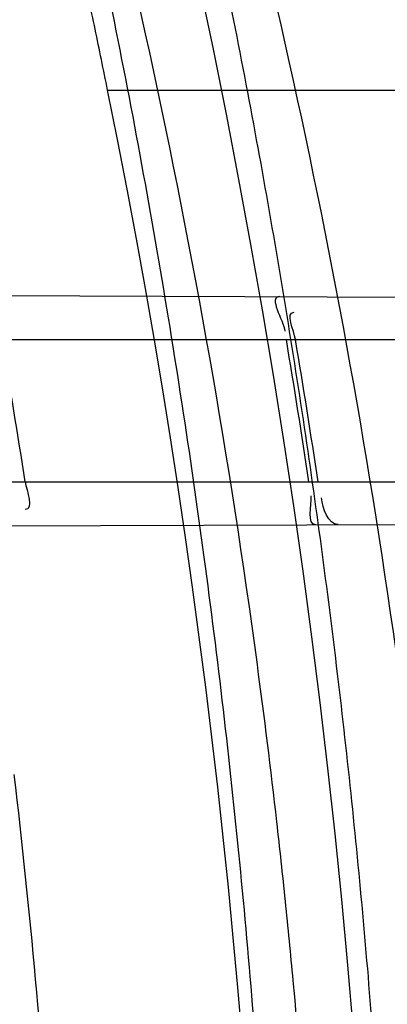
# Model space of a CAD drawing. Header units: millimetres. Extents: x 0 to 297, y 0 to 210.
# Tile 36 of 256: x 146.2233 to 146.2414, y 91.104 to 91.1525. Entities that reach past the tile are written whole.
import ezdxf

# ---------------------------------------------------------------- set-up
doc = ezdxf.new("R2010")
doc.units = ezdxf.units.MM
doc.header["$LTSCALE"] = 16.335
doc.layers.get('0').update_dxf_attribs({"linetype": 'CONTINUOUS'})
for name, color, linetype in [('01_GLOBAL', 7, 'CONTINUOUS'), ('INTFCLR_1', 7, 'CONTINUOUS'), ('INTFCLR_144815', 7, 'CONTINUOUS')]:
    doc.layers.add(name, color=color, linetype=linetype)

msp = doc.modelspace()

# ---------------------------------------------------------------- linework, layer by layer
at = {"color": 7, "linetype": 'Continuous'}
msp.add_circle((146.8548034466, 92.13446435), 2.66, dxfattribs=at)
at = {"color": 9, "linetype": 'Continuous'}
msp.add_arc((146.8548034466, 92.13446435), 2.6259090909, 182.9674534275, 267.0325465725, dxfattribs=at)
at = {"layer": '01_GLOBAL', "color": 7, "linetype": 'Continuous'}
msp.add_circle((146.8548034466, 92.13446435), 2.695, dxfattribs=at)
at = {"layer": 'INTFCLR_1', "color": 9, "linetype": 'Continuous'}
for p, q in [((146.1976335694, 91.1390188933), (146.2574161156, 91.13881021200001)), ((146.1991169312, 91.1367686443), (146.2577184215, 91.1367686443)), ((146.2003395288, 91.1297686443), (146.2587718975, 91.1297686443)), ((146.1996504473, 91.12752543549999), (146.2590831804, 91.12773289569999))]:
    msp.add_line(p, q, dxfattribs=at)
at = {"layer": 'INTFCLR_1', "color": 6, "linetype": 'Continuous'}
for centre, radius, start, end in [((145.8396077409, 91.0702686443), 0.4224162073, 270, 90.00000002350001), ((145.8396077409, 91.0702686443), 0.4014439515, 270, 90.00000002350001), ((145.8390276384, 91.070269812), 0.3891383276, 8.794961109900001, 9.839417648), ((145.8396383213, 91.0702697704), 0.4023317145, 8.5043859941, 9.5137154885), ((145.8400702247, 91.0702697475), 0.4023500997, 8.5039978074, 9.513280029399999)]:
    msp.add_arc(centre, radius, start, end, dxfattribs=at)
at = {"layer": 'INTFCLR_1', "color": 9, "linetype": 'Continuous'}
msp.add_arc((145.8396077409, 91.0702686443), 0.3860864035, 3.6985216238, 6.706499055, dxfattribs=at)
for points, knots in [([(146.215167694, 90.9396470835), (146.2159987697, 90.9419085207), (146.2176274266, 90.946474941), (146.2207305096, 90.9557355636), (146.2257654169, 90.97235802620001), (146.2304341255, 90.99186806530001), (146.2335169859, 91.0093050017), (146.2348129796, 91.0182086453), (146.2354818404, 91.02335838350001), (146.2370256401, 91.0362869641), (146.2386297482, 91.0583777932), (146.2383725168, 91.0844410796), (146.2371603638, 91.1013312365), (146.2363978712, 91.10913017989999), (146.2358364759, 91.11431722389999), (146.2341019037, 91.1283170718), (146.2301634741, 91.1507347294), (146.2244881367, 91.17262139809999), (146.2204287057, 91.18561168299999), (146.2189019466, 91.1902581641), (146.2165792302, 91.19710265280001), (146.2113391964, 91.2114121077), (146.2022901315, 91.2324139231), (146.191984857, 91.25225539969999), (146.1848007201, 91.2644679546), (146.1814430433, 91.2699042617), (146.1792124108, 91.2734478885), (146.1731796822, 91.2827676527), (146.1630706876, 91.2970711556), (146.1490288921, 91.31448381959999), (146.1371354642, 91.3275359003), (146.1288272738, 91.33587871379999), (146.1242335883, 91.3402958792), (146.1178598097, 91.34625301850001), (146.1089384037, 91.3540531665), (146.0992814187, 91.3616216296), (146.0931582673, 91.3659756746), (146.0901748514, 91.36797805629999), (146.0877179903, 91.3695554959), (146.0855301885, 91.370872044), (146.0836031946, 91.37188306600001), (146.0825200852, 91.3723860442), (146.0816575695, 91.37269367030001), (146.0810609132, 91.3728329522), (146.0805598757, 91.3727572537), (146.0804622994, 91.37228572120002), (146.0807027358, 91.3717645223), (146.0811202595, 91.37104224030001), (146.0817948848, 91.3701330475), (146.0826939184, 91.36902450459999), (146.0838249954, 91.3677243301), (146.0851758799, 91.36623182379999), (146.086740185, 91.3645487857), (146.0892045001, 91.3619398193), (146.0927127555, 91.3582725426), (146.0992604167, 91.35140180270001), (146.106411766, 91.3436935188), (146.1129263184, 91.3363261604), (146.1169531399, 91.331641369), (146.123428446, 91.3239507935), (146.1333417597, 91.31148785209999), (146.1463378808, 91.2933556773), (146.155744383, 91.27855323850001), (146.1619029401, 91.26801686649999), (146.1660815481, 91.2606062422), (146.1732904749, 91.2470796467), (146.1829180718, 91.22665319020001), (146.189559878, 91.2096229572), (146.192649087, 91.2007931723)], [0, 0, 0, 0, 0.0103790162, 0.0208837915, 0.0420711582, 0.08518389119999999, 0.1071959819, 0.1183353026, 0.1239410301, 0.1295663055, 0.1744258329, 0.2192337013, 0.2417180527, 0.2473539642, 0.2529903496, 0.2641931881, 0.3081223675, 0.3509244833, 0.3614867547, 0.3667496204, 0.3719934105, 0.3926231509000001, 0.4323812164, 0.470412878, 0.488854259, 0.4934078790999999, 0.4979383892, 0.5068921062, 0.5412323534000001, 0.5733304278, 0.6031976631, 0.6172528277, 0.6240454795, 0.630650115, 0.6548352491, 0.6750685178, 0.6834752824, 0.6871962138, 0.6905460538, 0.6960524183, 0.6981915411, 0.6999110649, 0.7012078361, 0.7020914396, 0.7026255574, 0.7031007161, 0.7038824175, 0.7050749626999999, 0.7066970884, 0.7087489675, 0.7112252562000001, 0.7141187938, 0.7174211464, 0.7211233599, 0.729578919, 0.7392839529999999, 0.762009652, 0.7748693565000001, 0.7816473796, 0.7886214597, 0.8181786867, 0.8502212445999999, 0.8846823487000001, 0.8936821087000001, 0.9027944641, 0.9213301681, 0.9597016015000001, 1, 1, 1, 1]), ([(146.0853256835, 91.3712686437), (146.0858354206, 91.3712685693), (146.0884302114, 91.37024205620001), (146.0914097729, 91.3684995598), (146.094679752, 91.36644225), (146.0977098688, 91.3644452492), (146.1039326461, 91.360106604), (146.1137472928, 91.3525690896), (146.1228234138, 91.3447983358), (146.1293077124, 91.3388643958), (146.1339781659, 91.33446754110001), (146.1424222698, 91.3261670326), (146.1545124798, 91.3131819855), (146.1687911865, 91.29585634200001), (146.1790766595, 91.28161812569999), (146.1852148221, 91.2723404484), (146.1874832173, 91.2688147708), (146.1908964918, 91.263408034), (146.1981971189, 91.2512666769), (146.2086731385, 91.2315369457), (146.2178781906, 91.21064109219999), (146.2232089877, 91.19640184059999), (146.2255710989, 91.18959322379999), (146.227123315, 91.18497242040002), (146.2312489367, 91.17205880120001), (146.2370185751, 91.1502981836), (146.2410247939, 91.1279970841), (146.242788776, 91.1140716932), (146.2433595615, 91.1089133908), (146.2441347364, 91.1011583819), (146.2453671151, 91.08436335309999), (146.2456287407, 91.058442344), (146.2439975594, 91.03647449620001), (146.2424282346, 91.02361998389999), (146.2417481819, 91.0184987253), (146.2404303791, 91.0096435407), (146.2372949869, 90.9922981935), (146.2325471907, 90.97289442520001), (146.2274296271, 90.95636879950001), (146.2242749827, 90.9471599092), (146.2226192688, 90.94261896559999), (146.2217743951, 90.9403701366)], [0, 0, 0, 0, 0.0031306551, 0.0166311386, 0.0214593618, 0.0268204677, 0.03892666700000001, 0.0680356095, 0.1027865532, 0.1122690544, 0.1220182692, 0.1421808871, 0.1849821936, 0.2309157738, 0.2799873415, 0.2927705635, 0.2992370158, 0.3057352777, 0.3320402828, 0.3862318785, 0.4428084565, 0.4721382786, 0.4795908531, 0.487069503, 0.5020757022, 0.562848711, 0.6251729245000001, 0.641061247, 0.6490543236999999, 0.6570463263, 0.6889269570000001, 0.7524525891, 0.8160592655, 0.8240370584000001, 0.8319876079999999, 0.8477879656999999, 0.8790177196, 0.9402188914, 0.9703170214, 0.9852457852, 1, 1, 1, 1])]:
    msp.add_open_spline(points, degree=3, knots=knots, dxfattribs=at)
at = {"layer": 'INTFCLR_1', "color": 6, "linetype": 'Continuous'}
for points, knots in [([(146.1150652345, 91.3712686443), (146.1142109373, 91.3712686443), (146.1157546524, 91.3683280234), (146.1170803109, 91.3667058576), (146.1192467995, 91.3638593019), (146.1219201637, 91.3606396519), (146.125337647, 91.3565305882), (146.129332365, 91.3517587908), (146.1336170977, 91.3465688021), (146.1378478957, 91.3413533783), (146.1417862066, 91.33638567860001), (146.1454017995, 91.33172329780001), (146.1486896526, 91.3273866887), (146.1516611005, 91.3233827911), (146.1543369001, 91.3197024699), (146.156743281, 91.3163299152), (146.1589048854, 91.3132456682), (146.1608385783, 91.3104414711), (146.1625660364, 91.3078989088), (146.1641084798, 91.30559694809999), (146.165490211, 91.30350884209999), (146.1667189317, 91.3016311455), (146.1678098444, 91.29994672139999), (146.1687779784, 91.29843810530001), (146.1696459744, 91.2970741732), (146.1706214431, 91.29552968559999), (146.171753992, 91.2937197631), (146.1728766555, 91.29190262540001), (146.1738510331, 91.2903096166), (146.1746912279, 91.2889253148), (146.1756155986, 91.2873892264), (146.1766371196, 91.2856754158), (146.1777643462, 91.28376355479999), (146.1790081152, 91.2816276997), (146.1803754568, 91.2792474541), (146.181880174, 91.2765877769), (146.1835347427, 91.2736124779), (146.1853542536, 91.27027563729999), (146.1873580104, 91.2665190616), (146.1895596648, 91.26228659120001), (146.1919715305, 91.2575132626), (146.194608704, 91.25211957), (146.1974929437, 91.24599442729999), (146.200642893, 91.2390039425), (146.2040752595, 91.23097719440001), (146.207802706, 91.22170867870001), (146.2118351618, 91.2109047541), (146.2161179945, 91.1983172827), (146.2203681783, 91.1842931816), (146.2242872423, 91.1694234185), (146.2276657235, 91.1543820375), (146.2304753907, 91.139299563), (146.2327156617, 91.12423570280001), (146.2343982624, 91.1091881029), (146.2355287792, 91.09419226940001), (146.236117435, 91.07923359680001), (146.2361708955, 91.0643357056), (146.2356951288, 91.04948488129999), (146.2346936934, 91.03468304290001), (146.2331693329, 91.0199420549), (146.2311191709, 91.00523224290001), (146.2285428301, 90.9905732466), (146.2254275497, 90.9759332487), (146.2217708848, 90.96133081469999), (146.2176203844, 90.94696854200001), (146.2132204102, 90.93354429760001), (146.2088852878, 90.9216267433), (146.2048596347, 90.91144843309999), (146.2011587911, 90.9027023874), (146.1977663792, 90.8951298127), (146.1946668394, 90.88853337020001), (146.1918379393, 90.88275133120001), (146.1892594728, 90.8776633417), (146.1869119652, 90.8731715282), (146.1847820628, 90.86920240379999), (146.1828538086, 90.8656918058), (146.1811073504, 90.8625765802), (146.1795253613, 90.85980462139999), (146.1780916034, 90.8573318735), (146.1767959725, 90.85512907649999), (146.1756290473, 90.853169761), (146.1745782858, 90.8514245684), (146.1736278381, 90.8498612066), (146.1727650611, 90.8484544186), (146.1719665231, 90.84716262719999), (146.1711689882, 90.84588214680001), (146.1703111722, 90.8445150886), (146.1693416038, 90.84298277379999), (146.1682509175, 90.8412753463), (146.1670226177, 90.8393723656), (146.1656376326, 90.83725160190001), (146.1640803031, 90.83489670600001), (146.1623329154, 90.8322916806), (146.1603729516, 90.82941522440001), (146.1581781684, 90.826247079), (146.1557236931, 90.8227690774), (146.1529902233, 90.81897164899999), (146.1499514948, 90.81483864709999), (146.1465806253, 90.8103557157), (146.1428687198, 90.80553486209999), (146.1388145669, 90.8003907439), (146.1344498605, 90.7949851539), (146.129996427, 90.7895765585), (146.1258273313, 90.7845911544), (146.1222457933, 90.7802900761), (146.1194492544, 90.7769295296), (146.1171773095, 90.7739602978), (146.1158081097, 90.7722877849), (146.114193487, 90.7692686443), (146.1150652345, 90.7692686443)], [0, 0, 0, 0, 0.0038604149, 0.007501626, 0.0124785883, 0.0188917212, 0.0268498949, 0.0364677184, 0.0470694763, 0.05724446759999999, 0.0668187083, 0.0757144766, 0.08390537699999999, 0.0914099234, 0.09824517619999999, 0.1044667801, 0.1101313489, 0.1152642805, 0.1198589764, 0.1240215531, 0.1277856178, 0.1311734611, 0.1341617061, 0.1368541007, 0.1392736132, 0.1414672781, 0.1451087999, 0.148921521, 0.1511192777, 0.1535471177, 0.1562389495, 0.1592204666, 0.1625628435, 0.1662680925, 0.1703891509, 0.1749670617, 0.1800766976, 0.185772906, 0.1921414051, 0.1993155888, 0.2073311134, 0.2163077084, 0.2264451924, 0.2379233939, 0.2509534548, 0.2658909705, 0.2830621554, 0.3030578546, 0.3259639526, 0.3492662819, 0.3725305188, 0.395610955, 0.4185782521, 0.4413347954, 0.4640172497, 0.4865192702, 0.5089682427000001, 0.5313242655, 0.5536477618, 0.5759939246, 0.5982772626, 0.6207472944, 0.6432362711, 0.6658996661, 0.6887559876, 0.7107777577, 0.7297237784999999, 0.7460531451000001, 0.7602331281, 0.7726347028, 0.7835467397, 0.7931663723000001, 0.8017211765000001, 0.8093215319, 0.8160683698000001, 0.8220757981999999, 0.8274205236, 0.83220661, 0.8364980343, 0.8403367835, 0.8437547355, 0.8468031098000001, 0.8495420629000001, 0.8520223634, 0.8542604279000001, 0.8564046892, 0.8588391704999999, 0.8615533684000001, 0.8645986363, 0.8679945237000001, 0.8717882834, 0.8760445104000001, 0.8807522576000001, 0.8859628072, 0.8917731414, 0.8981681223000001, 0.9051985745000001, 0.9129160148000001, 0.9213486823, 0.930543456, 0.9404096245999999, 0.9509435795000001, 0.9619432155, 0.9720502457, 0.9803711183, 0.9870628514, 0.9922716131, 0.9960607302, 1, 1, 1, 1]), ([(146.1150652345, 90.7692686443), (146.1160387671, 90.7692686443), (146.1177271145, 90.7704064), (146.1203228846, 90.771969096), (146.1232989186, 90.77413160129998), (146.1269787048, 90.7769491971), (146.1313602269, 90.7805465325), (146.136189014, 90.7847397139), (146.1410884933, 90.7892225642), (146.14571304, 90.7936536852), (146.1499506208, 90.7978758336), (146.1538079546, 90.8018604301), (146.1573032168, 90.80558744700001), (146.1604624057, 90.80905244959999), (146.1633068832, 90.8122543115), (146.1658602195, 90.8151952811), (146.1681553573, 90.81789510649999), (146.1702110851, 90.8203595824), (146.1720499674, 90.82260144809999), (146.1736917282, 90.82463420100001), (146.175161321, 90.82647923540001), (146.1764960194, 90.8281758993), (146.177810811, 90.8298661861), (146.1792115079, 90.8316888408), (146.1806985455, 90.83365031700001), (146.1821699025, 90.8356187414), (146.183615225, 90.8375779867), (146.1851191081, 90.83964462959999), (146.1867839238, 90.8419668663), (146.1886446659, 90.84460610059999), (146.1907239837, 90.84761283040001), (146.1930437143, 90.8510418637), (146.1956231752, 90.8549500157), (146.1984823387, 90.8594072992), (146.2016518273, 90.86451166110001), (146.2051614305, 90.8703758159), (146.209038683, 90.87713741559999), (146.2133125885, 90.8849785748), (146.2180078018, 90.8941127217), (146.2231555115, 90.90485947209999), (146.2286552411, 90.91737178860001), (146.2341538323, 90.9312565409), (146.2392951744, 90.9458956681), (146.2438614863, 90.9607345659), (146.2478132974, 90.9756282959), (146.2511637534, 90.9905608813), (146.2539112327, 91.0054533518), (146.2560779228, 91.020346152), (146.2576685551, 91.0351758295), (146.2586982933, 91.04996599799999), (146.2591763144, 91.0647019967), (146.2591102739, 91.07938636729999), (146.2585051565, 91.0940278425), (146.2573642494, 91.1086171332), (146.2556872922, 91.1231604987), (146.2534729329, 91.1376558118), (146.2507211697, 91.1520808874), (146.2474209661, 91.1664680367), (146.2435667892, 91.18079923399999), (146.239139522, 91.1950910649), (146.234151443, 91.20927087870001), (146.2288018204, 91.2228037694), (146.2234345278, 91.2350612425), (146.218408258, 91.24561069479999), (146.2138248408, 91.25458398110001), (146.2096571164, 91.2622864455), (146.2058775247, 91.2689320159), (146.2024553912, 91.2746998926), (146.1993628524, 91.27972662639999), (146.196567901, 91.2841272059), (146.1940471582, 91.2879852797), (146.1917761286, 91.291377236), (146.189737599, 91.2943570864), (146.1879066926, 91.29698229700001), (146.18627007, 91.2992900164), (146.1848016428, 91.3013303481), (146.183482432, 91.3031394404), (146.182221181, 91.3048484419), (146.1809100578, 91.3066048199), (146.1794654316, 91.30851560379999), (146.1779774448, 91.3104564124), (146.1764846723, 91.31237679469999), (146.1749729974, 91.3142966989), (146.1733137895, 91.3163746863), (146.1714604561, 91.3186595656), (146.1693845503, 91.3211749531), (146.1670661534, 91.32393152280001), (146.1644777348, 91.32694376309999), (146.1615962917, 91.33021938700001), (146.1583918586, 91.3337681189), (146.154841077, 91.33758842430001), (146.1509238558, 91.34167085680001), (146.1466153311, 91.3459997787), (146.1419164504, 91.35053715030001), (146.1369054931, 91.3551583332), (146.1319289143, 91.35951049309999), (146.1273729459, 91.3632762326), (146.1235388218, 91.3662278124), (146.1204516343, 91.36848349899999), (146.1177826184, 91.37009623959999), (146.1160568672, 91.3712686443), (146.1150652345, 91.3712686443)], [0, 0, 0, 0, 0.0042187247, 0.0081401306, 0.0133978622, 0.0200459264, 0.0282638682, 0.0379443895, 0.0477615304, 0.05703690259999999, 0.0656973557, 0.0736821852, 0.0810680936, 0.0878383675, 0.0940009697, 0.0996271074, 0.1047154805, 0.1093563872, 0.1135342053, 0.1172803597, 0.1206792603, 0.1237557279, 0.1266349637, 0.1299589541, 0.1337168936, 0.1373013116, 0.1406085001, 0.1442672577, 0.148377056, 0.1529904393, 0.1582606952, 0.164218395, 0.1709303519, 0.1785521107, 0.1871652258, 0.1969659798, 0.2081658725, 0.2209392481, 0.2356613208, 0.2526660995, 0.2725685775, 0.2948769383, 0.3173640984, 0.3397873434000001, 0.3621386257, 0.3841211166, 0.4060891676, 0.4277469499, 0.4493218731, 0.470705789, 0.4919793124, 0.5131981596, 0.5343255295, 0.5554668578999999, 0.5765984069, 0.5977513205, 0.6189954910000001, 0.6402209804, 0.6617015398, 0.6832900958, 0.7050415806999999, 0.7268239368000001, 0.7463339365, 0.7630160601, 0.7774553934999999, 0.7899931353, 0.8009638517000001, 0.8105830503, 0.8190545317, 0.8265380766, 0.8331730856, 0.8390248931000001, 0.8442268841, 0.8488182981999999, 0.8528943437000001, 0.8564866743, 0.8597116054, 0.8625968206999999, 0.8656908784, 0.8692094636, 0.8729771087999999, 0.8762884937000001, 0.879749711, 0.8835661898, 0.8878115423, 0.8924986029, 0.8976989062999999, 0.9034198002, 0.9097088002, 0.9166034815, 0.9241390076, 0.9323094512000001, 0.9411199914, 0.9506041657, 0.9606137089, 0.9706541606, 0.9792553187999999, 0.9862062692, 0.9916647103, 0.9957028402, 1, 1, 1, 1])]:
    msp.add_open_spline(points, degree=3, knots=knots, dxfattribs=at)
for points in [[(146.2361062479, 91.1388845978), (146.2355320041, 91.13888660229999), (146.2362726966, 91.1377481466), (146.2363676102, 91.1371817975)], [(146.2368869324, 91.1367686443), (146.2368124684, 91.1372129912), (146.2363678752, 91.1381201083), (146.2368184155, 91.1381185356)], [(146.2235904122, 91.1297686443), (146.223659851, 91.12931983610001), (146.2240408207, 91.1284077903), (146.2235866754, 91.128406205)], [(146.237886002, 91.1276589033), (146.2374040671, 91.127657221), (146.237720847, 91.12860861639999), (146.2376495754, 91.12908525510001)], [(146.2389897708, 91.12766275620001), (146.2384696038, 91.1276609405), (146.2382392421, 91.1284713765), (146.2381623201, 91.1289858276)]]:
    msp.add_open_spline(points, degree=3, dxfattribs=at)
at = {"layer": 'INTFCLR_144815', "color": 9, "linetype": 'Continuous'}
msp.add_line((146.2276456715, 91.1490548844), (146.2592763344, 91.1490548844), dxfattribs=at)
at = {"layer": 'INTFCLR_144815', "color": 6, "linetype": 'Continuous'}
for radius in [0.4466793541, 0.4256665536]:
    msp.add_circle((145.8396077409, 91.0702686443), radius, dxfattribs=at)
for radius, start, end in [(0.6157754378, 313.9937911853, 154.5150993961), (0.5947754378, 312.9543589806, 154.5144414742), (0.5751005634, 282.2440355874, 71.2863570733), (0.4537777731, 308.490992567, 51.50900743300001), (0.3959554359, 348.5228250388, 11.4771749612)]:
    msp.add_arc((145.8396077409, 91.0702686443), radius, start, end, dxfattribs=at)
at = {"layer": 'INTFCLR_144815', "color": 9, "linetype": 'Continuous'}
for centre, radius, start, end in [((145.8396077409, 91.0702686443), 0.5712784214, 292.4997540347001, 54.0964566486), ((145.8396102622, 91.0702698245), 0.5153523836, 292.4997540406, 54.09645665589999), ((145.8396077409, 91.0702686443), 0.450734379, 313.8592910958, 46.1407088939)]:
    msp.add_arc(centre, radius, start, end, dxfattribs=at)
at = {"layer": 'INTFCLR_144815', "color": 6, "linetype": 'Continuous'}
for points, knots in [([(146.2625648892, 91.0702686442), (146.2625648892, 91.0724684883), (146.262532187, 91.0768687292), (146.2623850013, 91.08346881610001), (146.2621395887, 91.09006891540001), (146.2617957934, 91.0966690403), (146.2613534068, 91.1032690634), (146.2608121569, 91.10986895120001), (146.260171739, 91.11646838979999), (146.2594317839, 91.123067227), (146.2585919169, 91.1296649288), (146.2576516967, 91.13626118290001), (146.2566107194, 91.14285515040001), (146.2554685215, 91.14944622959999), (146.2542247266, 91.1560332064), (146.2528788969, 91.1626151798), (146.2514307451, 91.1691905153), (146.2498799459, 91.1757578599), (146.2482264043, 91.18231502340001), (146.2464700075, 91.1888601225), (146.2446109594, 91.1953903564), (146.2426494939, 91.20190318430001), (146.240586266, 91.20839506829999), (146.2384220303, 91.2148626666), (146.2361580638, 91.2213016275), (146.2337958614, 91.2277076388), (146.2313375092, 91.2340755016), (146.2287855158, 91.2403997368), (146.2261430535, 91.24667412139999), (146.223413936, 91.2528919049), (146.2206027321, 91.25904570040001), (146.2177148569, 91.2651274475), (146.2147566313, 91.2711284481), (146.2117353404, 91.27703939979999), (146.2086592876, 91.28285042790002), (146.2055378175, 91.2885511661), (146.2023813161, 91.29413085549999), (146.1992011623, 91.29957850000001), (146.1960096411, 91.3048830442), (146.1928197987, 91.3100336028), (146.1896452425, 91.3150197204), (146.1864998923, 91.3198316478), (146.1833976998, 91.3244606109), (146.1803523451, 91.32889905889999), (146.1773769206, 91.3331408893), (146.1744836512, 91.33718159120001), (146.1716836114, 91.34101837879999), (146.1689866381, 91.3446500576), (146.1664013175, 91.3480768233), (146.1639350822, 91.3512999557), (146.1615937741, 91.3543222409), (146.1593814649, 91.35714805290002), (146.1573002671, 91.3597834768), (146.1553509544, 91.36223545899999), (146.1535333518, 91.3645113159), (146.1518468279, 91.3666181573), (146.1502903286, 91.36856289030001), (146.148862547, 91.37035208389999), (146.1475620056, 91.3719918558), (146.1463872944, 91.3734878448), (146.1453367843, 91.3748448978), (146.1444092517, 91.3760686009), (146.1436017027, 91.3771608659), (146.1429160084, 91.3781339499), (146.1423391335, 91.37896735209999), (146.1418093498, 91.3798985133), (146.141227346, 91.3805648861), (146.1412445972, 91.3817629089), (146.1415550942, 91.3817685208)], [0, 0, 0, 0, 0.0193188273, 0.0386418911, 0.05797372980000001, 0.0773181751, 0.0966800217, 0.1160624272, 0.1354702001, 0.1549057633, 0.1743738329, 0.1938759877, 0.2134167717, 0.2329964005, 0.2526187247, 0.2722829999, 0.2919923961, 0.3117443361, 0.3315407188, 0.3513772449, 0.37125414, 0.391164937, 0.4111075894, 0.4310729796, 0.4510561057, 0.4710451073, 0.4910305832, 0.5109984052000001, 0.5309330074, 0.5508166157, 0.5706284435, 0.590344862, 0.6099392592, 0.6293819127, 0.6486401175, 0.6676780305, 0.6864570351, 0.7049360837, 0.7230721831, 0.7408210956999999, 0.7581383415, 0.7749801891, 0.7913047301, 0.8070730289, 0.822250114, 0.8368060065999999, 0.8507161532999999, 0.8639624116, 0.8765312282, 0.8884132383, 0.8996029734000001, 0.9101049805, 0.9199296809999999, 0.9290934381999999, 0.9376135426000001, 0.9455077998, 0.9527934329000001, 0.9594885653, 0.9656100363, 0.9711731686, 0.9761922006, 0.9806816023, 0.9846553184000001, 0.9881278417, 0.9911127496, 0.9936230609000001, 0.9972727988, 1, 1, 1, 1]), ([(146.1515348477, 90.7587687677), (146.1512150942, 90.7587746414), (146.1512119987, 90.7600070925), (146.1517859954, 90.7606977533), (146.1523169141, 90.7616585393), (146.1528921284, 90.7625183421), (146.1535763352, 90.7635215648), (146.1543814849, 90.7646472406), (146.15530592, 90.76590779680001), (146.1563525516, 90.76730531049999), (146.1575225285, 90.7688454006), (146.1588179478, 90.7705337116), (146.1602417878, 90.77237807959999), (146.1617966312, 90.7743862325), (146.1634827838, 90.7765637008), (146.1652973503, 90.7789125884), (146.1672357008, 90.7814334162), (146.169295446, 90.7841302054), (146.1714790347, 90.7870140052), (146.1737896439, 90.7900978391), (146.1762240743, 90.7933873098), (146.1787743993, 90.79688231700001), (146.1814309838, 90.80058082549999), (146.1841860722, 90.80448380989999), (146.1870298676, 90.8085896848), (146.1899514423, 90.8128953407), (146.1929388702, 90.81739609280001), (146.195979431, 90.82208572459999), (146.1990598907, 90.82695665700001), (146.2021667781, 90.832000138), (146.2052866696, 90.837206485), (146.2084064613, 90.8425653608), (146.2115136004, 90.84806604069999), (146.2145962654, 90.85369765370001), (146.2176434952, 90.85944939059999), (146.2206452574, 90.86531064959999), (146.2235925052, 90.87127120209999), (146.2264771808, 90.8773212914), (146.2292921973, 90.88345171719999), (146.2320314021, 90.88965389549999), (146.2346894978, 90.8959198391), (146.2372619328, 90.9022420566), (146.2397453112, 90.90861474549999), (146.2421317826, 90.9150191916), (146.2444188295, 90.9214479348), (146.2466074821, 90.92790255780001), (146.2487002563, 90.9343910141), (146.2506975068, 90.9409155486), (146.2525965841, 90.9474680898), (146.2543963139, 90.95404485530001), (146.2560946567, 90.9606375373), (146.2576905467, 90.9672398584), (146.2591843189, 90.9738506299), (146.2605765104, 90.98046966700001), (146.2618676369, 90.9870969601), (146.2630580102, 90.99373176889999), (146.2641477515, 91.00037227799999), (146.2651369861, 91.0070162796), (146.2660260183, 91.0136624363), (146.2668152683, 91.02031037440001), (146.2675051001, 91.0269596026), (146.2680958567, 91.03360976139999), (146.2685878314, 91.0402603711), (146.2689813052, 91.04691137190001), (146.269276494, 91.05356251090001), (146.2694735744, 91.0602138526), (146.2695726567, 91.0668651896), (146.2695738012, 91.07351660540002), (146.2694770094, 91.08016791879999), (146.2692822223, 91.0868192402), (146.2689893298, 91.0934703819), (146.2685981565, 91.1001213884), (146.2681084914, 91.10677196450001), (146.2675200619, 91.1134219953), (146.2668325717, 91.12007108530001), (146.2660456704, 91.1267189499), (146.2651589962, 91.1333650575), (146.2641721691, 91.140008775), (146.2630848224, 91.1466492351), (146.2618965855, 91.1532855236), (146.2606070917, 91.1599166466), (146.2592161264, 91.1665408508), (146.2577236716, 91.1731557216), (146.25612979, 91.17975889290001), (146.2544344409, 91.1863486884), (146.2526374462, 91.19292404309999), (146.2507388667, 91.199483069), (146.2487392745, 91.2060224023), (146.2466397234, 91.21253772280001), (146.2444415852, 91.21902445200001), (146.2421464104, 91.2254781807), (146.2397562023, 91.2318939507), (146.2372735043, 91.23826617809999), (146.2347014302, 91.24458873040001), (146.2320437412, 91.2508548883), (146.2293049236, 91.2570573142), (146.2264902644, 91.2631880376), (146.2236059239, 91.2692384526), (146.220658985, 91.2751993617), (146.2176574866, 91.2810610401), (146.2146104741, 91.2868132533), (146.211527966, 91.2924454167), (146.2084209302, 91.29794670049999), (146.2053011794, 91.3033062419), (146.2021812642, 91.3085133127), (146.1990742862, 91.31355757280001), (146.1959936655, 91.31842933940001), (146.1929528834, 91.3231198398), (146.189965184, 91.32762147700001), (146.187043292, 91.3319280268), (146.1841991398, 91.3360347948), (146.1814436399, 91.339938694), (146.1787864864, 91.34363828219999), (146.1762360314, 91.34713370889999), (146.1737992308, 91.3504265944), (146.1714816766, 91.35351982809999), (146.1692876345, 91.3564173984), (146.1672201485, 91.3591241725), (146.1652811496, 91.36164570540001), (146.1634716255, 91.36398800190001), (146.1617917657, 91.3661573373), (146.1602410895, 91.3681601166), (146.1588186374, 91.3700026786), (146.1575230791, 91.3716911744), (146.1563528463, 91.37323156), (146.1553062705, 91.3746291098), (146.1543814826, 91.3758897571), (146.1535770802, 91.37701559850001), (146.1528902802, 91.3780187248), (146.1523225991, 91.3788790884), (146.1518630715, 91.37966964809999), (146.151402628, 91.3804116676), (146.1510534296, 91.3817596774), (146.1515348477, 91.3817685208)], [0, 0, 0, 0, 0.0014103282, 0.0032894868, 0.0045784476, 0.006109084, 0.0078878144, 0.009921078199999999, 0.0122159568, 0.0147800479, 0.0176210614, 0.0207450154, 0.0241645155, 0.0278962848, 0.0319450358, 0.0363094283, 0.0409856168, 0.0459681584, 0.0512740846, 0.0569372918, 0.0629614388, 0.06932079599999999, 0.0760170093, 0.0830428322, 0.09038864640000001, 0.09804223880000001, 0.1059886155, 0.1142106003, 0.1226891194, 0.1314036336, 0.1403327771, 0.1494548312, 0.1587482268, 0.1681920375, 0.1777662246, 0.1874518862, 0.1972313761, 0.2070885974, 0.2170088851, 0.2269790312, 0.2369874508, 0.247023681, 0.2570780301, 0.2671479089, 0.2771627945, 0.2871678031, 0.297203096, 0.3072268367, 0.3172573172, 0.3272873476, 0.3372951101, 0.3472786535, 0.3572404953, 0.3671820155, 0.3771057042, 0.38701475, 0.3969071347, 0.4067804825, 0.4166362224, 0.4264761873, 0.4363022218, 0.4461151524, 0.4559173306, 0.4657100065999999, 0.4754958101, 0.4852761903, 0.4950537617, 0.5048299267, 0.514607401, 0.5243876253, 0.5341732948, 0.5439658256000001, 0.5537677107, 0.5635801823, 0.5734055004, 0.5832449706, 0.5931003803, 0.6029729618, 0.6128636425, 0.6227732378, 0.6327028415, 0.6426530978, 0.6526214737, 0.6626060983, 0.6726078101, 0.6826271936, 0.6926651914, 0.7027189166, 0.7127821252, 0.7228511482, 0.7329216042, 0.7429877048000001, 0.7530428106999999, 0.7630790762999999, 0.7730874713, 0.7830577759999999, 0.7929782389, 0.8028356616, 0.8126154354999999, 0.8223014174, 0.8318761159, 0.8413205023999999, 0.8506146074, 0.8597374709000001, 0.8686675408, 0.8773831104, 0.8858627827, 0.8940860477, 0.9020337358, 0.9096886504, 0.9170358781, 0.9240630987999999, 0.9307608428, 0.9371226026, 0.9431446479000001, 0.9488258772, 0.9541674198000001, 0.9591725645, 0.9638462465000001, 0.9681947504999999, 0.9722253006, 0.9759458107, 0.979364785, 0.9824904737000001, 0.9853313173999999, 0.9878955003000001, 0.9901906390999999, 0.9922241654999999, 0.994002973, 0.9955336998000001, 0.9968227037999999, 0.9978766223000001, 1, 1, 1, 1]), ([(146.1221340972, 91.3712686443), (146.121854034, 91.3712686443), (146.1217650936, 91.3702108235), (146.1224894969, 91.3693788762), (146.123367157, 91.3678782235), (146.1247612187, 91.36609387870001), (146.1265613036, 91.3637862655), (146.128808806, 91.3610382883), (146.13150356, 91.35777147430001), (146.1346511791, 91.3539703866), (146.1382867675, 91.3495479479), (146.1424048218, 91.3444666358), (146.14699477, 91.3386792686), (146.1520315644, 91.33214766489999), (146.1574486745, 91.3248776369), (146.1631935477, 91.3168507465), (146.1691616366, 91.3081205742), (146.17527173, 91.2987121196), (146.1814126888, 91.28870824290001), (146.1874988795, 91.2781675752), (146.1934387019, 91.26717947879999), (146.1991667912, 91.2558081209), (146.2046200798, 91.244134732), (146.2097609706, 91.2322084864), (146.2145518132, 91.2200965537), (146.2189754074, 91.2078325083), (146.2230148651, 91.1954622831), (146.226661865, 91.18301775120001), (146.2299164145, 91.1705130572), (146.2327714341, 91.1579940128), (146.2352383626, 91.1454361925), (146.2373125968, 91.1328888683), (146.2390034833, 91.1203246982), (146.2403109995, 91.1077833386), (146.2412405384, 91.0952555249), (146.2417956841, 91.0827526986), (146.2419187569, 91.0744270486), (146.2419187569, 91.0702686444)], [0, 0, 0, 0, 0.0025344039, 0.005901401, 0.0109295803, 0.0177704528, 0.0265540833, 0.0373505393, 0.04991676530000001, 0.0648695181, 0.0820131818, 0.1017234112, 0.1240566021, 0.1488553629, 0.1763609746, 0.2060970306, 0.2381748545, 0.2720515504, 0.3076064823, 0.3443876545, 0.3821831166, 0.4206251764, 0.4595934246, 0.4987613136, 0.5381325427, 0.5774437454, 0.6167240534, 0.6558745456, 0.6947773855, 0.7336358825, 0.7720551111, 0.8105726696, 0.8487051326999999, 0.8867612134, 0.9246626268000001, 0.9623689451, 1, 1, 1, 1]), ([(146.1616919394, 91.3712686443), (146.1613689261, 91.3712686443), (146.161354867, 91.3700255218), (146.1618990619, 91.3693139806), (146.1624036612, 91.3683331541), (146.1629511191, 91.3674540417), (146.1636029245, 91.3664290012), (146.1643702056, 91.3652789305), (146.1652510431, 91.3639918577), (146.1662478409, 91.3625660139), (146.1673615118, 91.3609958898), (146.1685933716, 91.35927662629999), (146.1699443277, 91.3574028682), (146.1714151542, 91.35536903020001), (146.1730061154, 91.3531695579), (146.1747171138, 91.35079874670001), (146.1765473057, 91.34825122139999), (146.1784952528, 91.3455217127), (146.1805585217, 91.34260561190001), (146.1827337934, 91.3394988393), (146.1850166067, 91.33619825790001), (146.187401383, 91.332701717), (146.1898813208, 91.3290083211), (146.1924484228, 91.32511854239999), (146.1950935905, 91.32103426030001), (146.1978067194, 91.31675882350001), (146.2005768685, 91.3122970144), (146.2033924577, 91.3076549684), (146.2062415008, 91.3028400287), (146.2091118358, 91.2978605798), (146.2119913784, 91.29272580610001), (146.2148683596, 91.2874454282), (146.2177314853, 91.2820295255), (146.2205700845, 91.27648833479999), (146.2233742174, 91.2708320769), (146.2261347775, 91.2650707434), (146.2288435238, 91.2592139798), (146.2314930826, 91.2532710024), (146.2340769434, 91.24725050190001), (146.2365894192, 91.2411606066), (146.2390255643, 91.2350089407), (146.2413812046, 91.22880240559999), (146.2436527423, 91.2225475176), (146.2458372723, 91.21624994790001), (146.2479322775, 91.2099152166), (146.2499358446, 91.2035479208), (146.2518463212, 91.19715263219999), (146.2536625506, 91.1907330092), (146.255383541, 91.184292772), (146.2570086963, 91.17783475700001), (146.2585375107, 91.17136193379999), (146.2599697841, 91.16487642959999), (146.261305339, 91.1583806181), (146.262544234, 91.1518760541), (146.2636865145, 91.1453645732), (146.2647323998, 91.1388472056), (146.265682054, 91.1323253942), (146.2665357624, 91.1257998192), (146.2672937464, 91.1192715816), (146.2679563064, 91.1127410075), (146.2685236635, 91.1062089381), (146.2689960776, 91.09967549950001), (146.2693737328, 91.09314134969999), (146.2696568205, 91.0866064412), (146.2698454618, 91.08007129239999), (146.2699397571, 91.07353577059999), (146.2699397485, 91.0670003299), (146.2698454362, 91.06046482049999), (146.2696567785, 91.053929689), (146.2693736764, 91.0473948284), (146.2689960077, 91.0408607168), (146.2685235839, 91.0343273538), (146.2679562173, 91.0277953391), (146.2672936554, 91.0212648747), (146.2665356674, 91.0147367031), (146.2656819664, 91.0082112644), (146.2647323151, 91.0016895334), (146.263686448, 90.9951723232), (146.2625441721, 90.9886608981), (146.2613053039, 90.982156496), (146.2599697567, 90.975660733), (146.2585375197, 90.9691753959), (146.257008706, 90.96270257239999), (146.2553835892, 90.9562447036), (146.2536625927, 90.949804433), (146.2518464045, 90.94338494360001), (146.2499359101, 90.9369895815), (146.2479323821, 90.9306223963), (146.2458373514, 90.92428757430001), (146.2436528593, 90.9179901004), (146.2413812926, 90.9117351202), (146.2390256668, 90.90552861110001), (146.2365895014, 90.899376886), (146.2340770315, 90.8932869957), (146.2314931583, 90.88726645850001), (146.2288435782, 90.88132342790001), (146.2261348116, 90.875466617), (146.2233742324, 90.86970524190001), (146.2205700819, 90.8640489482), (146.2177314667, 90.8585077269), (146.2148683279, 90.8530918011), (146.2119913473, 90.8478114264), (146.2091118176, 90.84267667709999), (146.2062415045, 90.8376972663), (146.2033924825, 90.8328823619), (146.200576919, 90.82824035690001), (146.1978068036, 90.82377859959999), (146.1950937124, 90.8195032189), (146.1924485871, 90.815418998), (146.1898815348, 90.8115292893), (146.1874016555, 90.8078359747), (146.1850169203, 90.8043394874), (146.1827341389, 90.8010389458), (146.1805588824, 90.7979321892), (146.1784956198, 90.79501609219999), (146.1765476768, 90.7922865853), (146.1747174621, 90.7897390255), (146.1730064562, 90.78736820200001), (146.1714154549, 90.7851686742), (146.1699446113, 90.78313481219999), (146.1685936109, 90.7812609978), (146.1673617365, 90.7795417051), (146.1662480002, 90.7779715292), (146.1652512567, 90.7765456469), (146.1643701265, 90.7752585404), (146.1636036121, 90.7741083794), (146.1629493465, 90.7730834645), (146.1624091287, 90.7722038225), (146.1619724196, 90.7713972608), (146.1615362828, 90.7706337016), (146.1612048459, 90.7692686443), (146.1616919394, 90.7692686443)], [0, 0, 0, 0, 0.0014863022, 0.0034583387, 0.00480742, 0.0064070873, 0.008263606, 0.0103831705, 0.0127725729, 0.0154385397, 0.018388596, 0.0216299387, 0.0251705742, 0.0290176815, 0.0331791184, 0.0376612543, 0.0424708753, 0.0476126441, 0.053091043, 0.05890788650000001, 0.0650637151, 0.071556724, 0.0783824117, 0.08553378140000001, 0.09300120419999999, 0.1007725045, 0.1088330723, 0.1171662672, 0.125753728, 0.1345758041, 0.1436120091, 0.1528416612, 0.1622443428, 0.1717998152, 0.1814887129, 0.1912927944, 0.2011949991, 0.2111795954, 0.2212322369, 0.2313400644, 0.2414915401, 0.251676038, 0.2618853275, 0.272110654, 0.2823462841, 0.2925853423, 0.3028240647, 0.3130572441, 0.3232827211, 0.3334966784, 0.3436983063, 0.353884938, 0.364056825, 0.3742120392, 0.3843517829, 0.3944749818, 0.4045834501, 0.4146764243, 0.4247563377, 0.4348229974, 0.4448791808, 0.4549248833, 0.4649631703, 0.4749943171, 0.4850215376, 0.4950452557, 0.505068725, 0.5150924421, 0.5251196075, 0.5351507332, 0.5451888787, 0.5552345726, 0.5652905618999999, 0.5753571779, 0.5854368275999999, 0.5955298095, 0.6056379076, 0.615761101, 0.6259004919, 0.6360558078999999, 0.6462271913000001, 0.6564139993, 0.6666151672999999, 0.6768294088, 0.6870543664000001, 0.6972879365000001, 0.7075261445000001, 0.7177656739, 0.7280008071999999, 0.7382265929, 0.7484354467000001, 0.7586203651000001, 0.7687717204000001, 0.7788795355, 0.7889322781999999, 0.7989169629, 0.8088192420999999, 0.8186233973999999, 0.8283123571, 0.8378678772, 0.8472706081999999, 0.8565002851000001, 0.8655364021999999, 0.8743584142, 0.8829458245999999, 0.8912789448, 0.8993394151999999, 0.9071106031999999, 0.9145779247, 0.9217291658, 0.9285546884, 0.9350475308, 0.9412033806, 0.9470201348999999, 0.9524985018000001, 0.9576403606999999, 0.9624499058, 0.9669322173, 0.9710936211, 0.9749409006, 0.978481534, 0.9817230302, 0.984673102, 0.9873392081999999, 0.9897286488, 0.9918483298, 0.9937048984, 0.9953046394, 0.9966537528, 0.9977587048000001, 1, 1, 1, 1]), ([(146.270839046, 91.0702686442), (146.270839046, 91.07261615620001), (146.2708026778, 91.0773117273), (146.2706389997, 91.08435450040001), (146.2703661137, 91.0913966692), (146.2699838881, 91.09843787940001), (146.2694921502, 91.1054776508), (146.2688906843, 91.1125154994), (146.2681792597, 91.1195506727), (146.2673576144, 91.12658245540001), (146.2664255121, 91.1336097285), (146.2653827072, 91.14063140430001), (146.2642290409, 91.1476458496), (146.2629643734, 91.1546514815), (146.2615887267, 91.161646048), (146.2601021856, 91.16862733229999), (146.2585050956, 91.1755923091), (146.2567979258, 91.1825379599), (146.2549815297, 91.1894603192), (146.2530569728, 91.1963553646), (146.2510258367, 91.2032180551), (146.2488900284, 91.2100432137), (146.2466520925, 91.21682466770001), (146.2443151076, 91.2235558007), (146.2418829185, 91.2302290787), (146.2393601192, 91.2368363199), (146.2367521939, 91.2433685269), (146.2340656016, 91.2498158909), (146.231307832, 91.2561678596), (146.2284874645, 91.2624131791), (146.2256141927, 91.2685399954), (146.2226988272, 91.2745359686), (146.2197532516, 91.2803884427), (146.2167903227, 91.2860846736), (146.2138237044, 91.29161211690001), (146.2108676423, 91.2969587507), (146.2079367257, 91.30211334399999), (146.2050455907, 91.3070657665), (146.2022085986, 91.31180727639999), (146.1994395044, 91.3163307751), (146.1967511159, 91.3206310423), (146.194155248, 91.3247044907), (146.1916626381, 91.3285490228), (146.1892828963, 91.3321638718), (146.1870237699, 91.3355504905), (146.1848909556, 91.3387125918), (146.1828881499, 91.3416558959), (146.1810177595, 91.3443870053), (146.1792812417, 91.3469128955), (146.1776794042, 91.3492405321), (146.1762125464, 91.35137665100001), (146.1748806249, 91.35332778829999), (146.1736832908, 91.3550995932), (146.17262015, 91.35669870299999), (146.1716900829, 91.35812678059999), (146.1708931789, 91.3593995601), (146.17022483, 91.36048863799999), (146.1695787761, 91.36171278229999), (146.1689756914, 91.3625587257), (146.1687748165, 91.36413347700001), (146.1691690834, 91.36414035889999)], [0, 0, 0, 0, 0.02225245, 0.0445093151, 0.0667750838, 0.0890537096, 0.1113496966, 0.1336661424, 0.1560071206, 0.1783746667, 0.2007723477, 0.2232005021, 0.2456615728, 0.2681539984, 0.2906786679, 0.3132316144, 0.3358115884, 0.3584115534, 0.3810274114, 0.4036483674, 0.4262663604, 0.4488666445, 0.4714362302, 0.493956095, 0.516405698, 0.5387611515, 0.5609948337, 0.5830754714, 0.6049679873, 0.6266337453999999, 0.648030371, 0.6691122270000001, 0.6898308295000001, 0.7101353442, 0.7299737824, 0.7492942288, 0.7680459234, 0.7861801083, 0.8036519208, 0.8204214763, 0.8364545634, 0.8517244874, 0.8662078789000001, 0.8798864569, 0.8927486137, 0.9047971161, 0.9160413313, 0.9264952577, 0.9361748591, 0.945097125, 0.9532791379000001, 0.9607380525, 0.9674902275, 0.9735510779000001, 0.9789355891, 0.9836595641, 0.9877384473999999, 0.9911880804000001, 0.9962621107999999, 1, 1, 1, 1]), ([(146.2915000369, 91.0702686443), (146.2915000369, 91.0747307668), (146.2913603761, 91.0836597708), (146.2907329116, 91.09704892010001), (146.2896849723, 91.1104339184), (146.288214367, 91.12381115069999), (146.2863175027, 91.1371756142), (146.2839919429, 91.1505193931), (146.2812336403, 91.16383047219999), (146.2780413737, 91.1770934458), (146.2744139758, 91.1902873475), (146.2703552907, 91.2033859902), (146.2658713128, 91.21635514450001), (146.2609768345, 91.22915374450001), (146.2556920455, 91.24172989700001), (146.2500508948, 91.2540250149), (146.2440962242, 91.26596767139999), (146.2378895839, 91.27747954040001), (146.2315062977, 91.2884748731), (146.2250357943, 91.2988658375), (146.2185803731, 91.308569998), (146.2122471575, 91.3175136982), (146.2061431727, 91.3256426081), (146.2003622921, 91.33292225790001), (146.1949878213, 91.33934700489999), (146.1900767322, 91.3449283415), (146.1856691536, 91.3496998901), (146.1817857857, 91.3537000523), (146.1784327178, 91.35698725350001), (146.1756088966, 91.3595785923), (146.1733015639, 91.36160173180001), (146.1712894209, 91.36304769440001), (146.1699601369, 91.3641541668), (146.1691690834, 91.36414035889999)], [0, 0, 0, 0, 0.0408499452, 0.0817377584, 0.1226908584, 0.1637418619, 0.2049215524, 0.2462459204, 0.2877224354, 0.329349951, 0.3711123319, 0.4129705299, 0.4548685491, 0.4967167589, 0.5383929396, 0.579731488, 0.6205367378, 0.6605415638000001, 0.6994421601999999, 0.7369113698, 0.7725873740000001, 0.8061275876, 0.8372253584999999, 0.8656390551, 0.8912193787, 0.9139002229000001, 0.9336943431, 0.9506758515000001, 0.9649483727, 0.9766362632, 0.9858655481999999, 0.9927569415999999, 1, 1, 1, 1]), ([(146.2276456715, 91.1490548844), (146.2275441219, 91.14955503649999), (146.2273399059, 91.1505546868), (146.2270303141, 91.1520518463), (146.2267180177, 91.15354414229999), (146.2264036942, 91.15502867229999), (146.226088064, 91.15650252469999), (146.2257718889, 91.1579627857), (146.2254559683, 91.15940655), (146.2251411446, 91.1608308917), (146.2248283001, 91.1622328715), (146.2245183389, 91.16360960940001), (146.2242121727, 91.16495833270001), (146.2239107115, 91.1662764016), (146.2236148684, 91.1675612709), (146.2233255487, 91.16881051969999), (146.2230436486, 91.17002184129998), (146.2227700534, 91.171193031), (146.2225056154, 91.1723220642), (146.222251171, 91.1734070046), (146.2220075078, 91.1744461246), (146.2217754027, 91.17543773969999), (146.2215555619, 91.1763803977), (146.2213487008, 91.1772726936), (146.2211553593, 91.1781134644), (146.2209764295, 91.1789014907), (146.2207647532, 91.1798440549), (146.2205434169, 91.18088213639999), (146.2203079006, 91.1819663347), (146.2201722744, 91.1829637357), (146.2199479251, 91.18366140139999), (146.220084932, 91.1840069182)], [0, 0, 0, 0, 0.0427966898, 0.0855582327, 0.1282023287, 0.1706459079, 0.2128052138, 0.2545963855, 0.2959354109, 0.3367384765, 0.3769192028, 0.4163916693, 0.4550764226, 0.4928956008, 0.5297741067, 0.5656400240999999, 0.6004257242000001, 0.6340654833, 0.666495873, 0.6976645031, 0.7275131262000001, 0.7559962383, 0.7830652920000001, 0.8086819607, 0.8328059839, 0.8554070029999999, 0.8764527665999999, 0.9137808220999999, 0.9446172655, 0.9688315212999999, 1, 1, 1, 1])]:
    msp.add_open_spline(points, degree=3, knots=knots, dxfattribs=at)
at = {"layer": 'INTFCLR_144815', "color": 9, "linetype": 'Continuous'}
for points, knots in [([(146.1822340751, 91.38068519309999), (146.1820565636, 91.38053461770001), (146.1821747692, 91.3796404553), (146.1827953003, 91.3783824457), (146.183968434, 91.37628152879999), (146.1865823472, 91.3722458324), (146.1894210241, 91.3681422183), (146.1922072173, 91.3641426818), (146.1945013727, 91.36085330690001), (146.1990485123, 91.3543139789), (146.206169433, 91.34385795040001), (146.2127220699, 91.3337289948), (146.2173407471, 91.3262874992), (146.2206397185, 91.3208726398), (146.2265984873, 91.31079814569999), (146.2351099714, 91.29542275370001), (146.2432717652, 91.2790940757), (146.2488351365, 91.266943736), (146.2520181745, 91.2596478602), (146.2568238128, 91.2482532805), (146.2636642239, 91.2304823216), (146.2717386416, 91.20569587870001), (146.2774987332, 91.1840208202), (146.2809660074, 91.1682766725), (146.2827946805, 91.1590003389), (146.2853720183, 91.1448106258), (146.2884679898, 91.1231381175), (146.2900373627, 91.10369823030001), (146.2905249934, 91.09387386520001)], [0, 0, 0, 0, 0.0022439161, 0.0070120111, 0.0145616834, 0.0248857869, 0.0536624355, 0.0624935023, 0.07189207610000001, 0.0923184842, 0.1392770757, 0.19383471, 0.2085944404, 0.2237059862, 0.2549574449, 0.3214227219, 0.3930725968, 0.4308712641, 0.4502345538, 0.469804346, 0.5500822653, 0.6337070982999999, 0.7209882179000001, 0.7661541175, 0.7890968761, 0.8121288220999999, 0.9051772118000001, 1, 1, 1, 1]), ([(146.2976333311, 91.09371052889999), (146.2971365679, 91.1034676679), (146.2955420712, 91.12277618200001), (146.2923972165, 91.1442966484), (146.2897750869, 91.1583844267), (146.2879192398, 91.1675969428), (146.2843922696, 91.18323318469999), (146.2785389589, 91.2047593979), (146.2703267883, 91.2293671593), (146.2633813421, 91.247006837), (146.258496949, 91.2583143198), (146.2552625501, 91.2655576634), (146.2496069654, 91.27762178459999), (146.2413103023, 91.2938309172), (146.2326607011, 91.30908567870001), (146.2266069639, 91.31908054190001), (146.223252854, 91.3244519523), (146.2185584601, 91.3318377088), (146.2118942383, 91.3418851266), (146.2046597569, 91.3522559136), (146.2000368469, 91.35873906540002), (146.1977037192, 91.3620002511), (146.1948700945, 91.3659647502), (146.1919833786, 91.3700318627), (146.1893208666, 91.37402831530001), (146.1881256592, 91.3761103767), (146.1874895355, 91.3773473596), (146.1873643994, 91.3782382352), (146.1875406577, 91.378385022)], [0, 0, 0, 0, 0.0945441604, 0.1873460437, 0.2103231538, 0.2332131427, 0.2782846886, 0.3654193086, 0.4489587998, 0.529211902, 0.5487834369, 0.5681546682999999, 0.6059759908, 0.6777110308, 0.7443035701, 0.7756315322, 0.7907861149, 0.80558492, 0.8603198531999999, 0.9074428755, 0.9279435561, 0.9373780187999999, 0.9462430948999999, 0.9751197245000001, 0.985468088, 0.9930239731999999, 0.9977802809, 1, 1, 1, 1]), ([(146.2213747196, 91.3697617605), (146.2228639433, 91.3678099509), (146.224886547, 91.3651655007), (146.2274551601, 91.3617740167), (146.2297308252, 91.3587510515), (146.2341366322, 91.3528302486), (146.2408916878, 91.34346705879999), (146.2494858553, 91.3308906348), (146.2569239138, 91.3192547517), (146.2622409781, 91.31044289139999), (146.2653801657, 91.3050732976), (146.2702521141, 91.2965534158), (146.2775017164, 91.2831046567), (146.2867246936, 91.2641136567), (146.2932109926, 91.24905769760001), (146.2973738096, 91.23854941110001), (146.3001622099, 91.23125017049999), (146.3048954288, 91.2181283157), (146.3110525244, 91.1987669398), (146.3173574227, 91.174612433), (146.3211666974, 91.1558938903), (146.3233109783, 91.1430791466), (146.3246460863, 91.1343341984), (146.3260875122, 91.12330068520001), (146.3272124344, 91.1121904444), (146.3279204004, 91.1032494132), (146.3287845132, 91.08984742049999), (146.3293461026, 91.0697656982), (146.3285394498, 91.04304726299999), (146.3267779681, 91.02310869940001), (146.3251270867, 91.00988940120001), (146.323909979, 91.0011679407), (146.3215031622, 90.98625685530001), (146.3172609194, 90.96552318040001), (146.3109735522, 90.9415039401), (146.3048291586, 90.922214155), (146.3004306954, 90.91003494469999), (146.2983461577, 90.9045333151), (146.2969544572, 90.90092763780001), (146.2931561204, 90.89134884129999), (146.2866802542, 90.8763283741), (146.2774761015, 90.8573842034), (146.2694993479, 90.84258859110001), (146.263827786, 90.83277907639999), (146.2606417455, 90.8274440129), (146.2560993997, 90.81999267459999), (146.2494850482, 90.8096451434), (146.2408832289, 90.7970580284), (146.2341232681, 90.78768873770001), (146.2297158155, 90.7817661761), (146.2274419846, 90.77874583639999), (146.2248787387, 90.7753615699), (146.2228609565, 90.7727234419), (146.2213748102, 90.77077565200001)], [0, 0, 0, 0, 0.0113523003, 0.0153945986, 0.0196724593, 0.0288485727, 0.04952051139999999, 0.0730548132, 0.0992747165, 0.1133659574, 0.1206417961, 0.1280352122, 0.1587481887, 0.1912667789, 0.2256293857, 0.2345212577, 0.2435306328, 0.2617592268, 0.2990180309, 0.3374305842, 0.3771409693, 0.3872950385, 0.3975091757, 0.4180450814, 0.4387403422, 0.4491382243, 0.4595166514, 0.5008391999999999, 0.5419727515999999, 0.5830556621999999, 0.5933356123, 0.6035730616, 0.6237732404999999, 0.6631691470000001, 0.7013781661, 0.7385292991, 0.7567366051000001, 0.761249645, 0.7657337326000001, 0.7746080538, 0.8088969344, 0.8413373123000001, 0.8719692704, 0.886598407, 0.893729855, 0.9007025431, 0.926950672, 0.9505051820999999, 0.9711896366, 0.9803691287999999, 0.9846421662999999, 0.9886711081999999, 1, 1, 1, 1]), ([(146.3148448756, 91.07026869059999), (146.314844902, 91.0791566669), (146.3145399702, 91.0903263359), (146.3137125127, 91.1037491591), (146.3130254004, 91.11282534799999), (146.3119336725, 91.12410332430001), (146.3105345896, 91.13530514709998), (146.309238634, 91.14418387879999), (146.3071580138, 91.1571899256), (146.3034626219, 91.17618667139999), (146.2973440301, 91.2007104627), (146.2913669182, 91.2203757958), (146.2867706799, 91.2337075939), (146.2840637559, 91.2411216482), (146.2800252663, 91.2517884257), (146.273733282, 91.267072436), (146.2647815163, 91.28636455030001), (146.2577415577, 91.3000354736), (146.2530103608, 91.3086968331), (146.2499640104, 91.31415202), (146.2448057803, 91.323102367), (146.2375886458, 91.3349254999), (146.2292471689, 91.34771155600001), (146.2229711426, 91.35682666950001), (146.2195231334, 91.3616949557), (146.2186583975, 91.3629084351)], [0, 0, 0, 0, 0.08514645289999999, 0.1069705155, 0.1288336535, 0.1723417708, 0.2155033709, 0.2369658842, 0.2582983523, 0.3416830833, 0.4222645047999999, 0.5003369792, 0.5384972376, 0.5573483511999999, 0.5759473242, 0.6477620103, 0.7156277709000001, 0.779635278, 0.7950300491, 0.8101748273, 0.8394913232, 0.8939896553, 0.9428494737, 0.9857252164, 1, 1, 1, 1])]:
    msp.add_open_spline(points, degree=3, knots=knots, dxfattribs=at)

doc.saveas('drawing.dxf')
